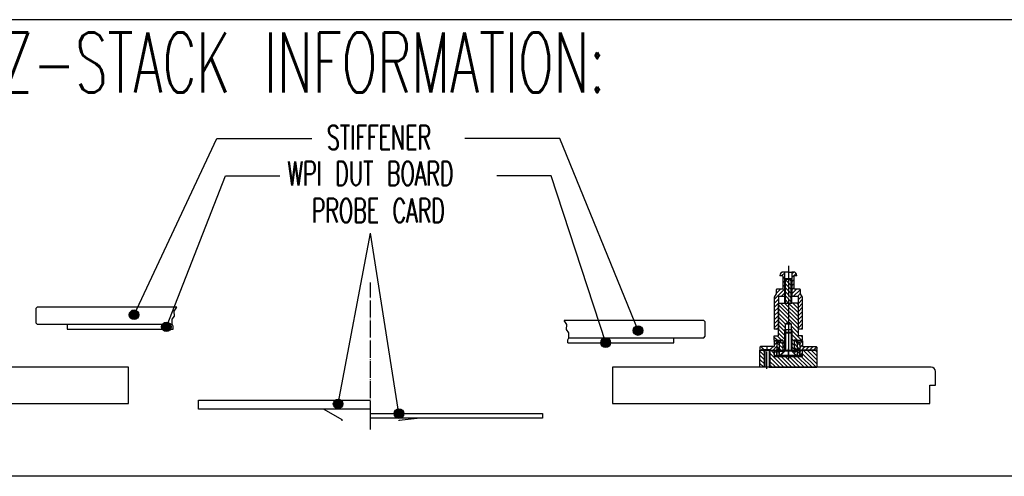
# Model space of a CAD drawing. Extents: x -1765 to 4890, y -3481 to 1222.
# Tile 23 of 98: x 804 to 1494, y -2940 to -2620. Entities that reach past the tile are written whole.
import ezdxf

# ---------------------------------------------------------------- set-up
doc = ezdxf.new("R2010")
doc.units = 0
doc.linetypes.add('DASHED', pattern=[15, 7, -8])
doc.linetypes.add('DOT_CENTER', pattern=[14, 12, -1, 0, -1])
doc.layers.add('08', color=7, linetype='CONTINUOUS')
doc.layers.add('1', color=7, linetype='CONTINUOUS')
doc.styles.add('CONVERTER_1', font='txt.shx', dxfattribs={"width": 0.63})
doc.dimstyles.get("Standard").update_dxf_attribs({"dimtxt": 0.18, "dimasz": 0.18, "dimexe": 0.18, "dimexo": 0.0625, "dimgap": 0.09, "dimtad": 0, "dimtih": 1, "dimtoh": 1, "dimdec": 4, "dimzin": 0, "dimtxsty": 'STANDARD', "dimcen": 0.09, "dimazin": 3, "dimtfac": 1, "dimtdec": 4, "dimtofl": 0, "dimtmove": 0, "dimatfit": 3, "dimtolj": 1, "dimtzin": 0})
pattern_1 = [(-45, (226.8455, -378.7845), (1.4142136, 1.4142136), [])]
pattern_2 = [(315, (16.8455, -1370.6646), (1.4142136, 1.4142136), [])]
pattern_3 = [(45, (16.8455, -1502.6796), (-1.4142136, 1.4142136), [])]
pattern_4 = [(135, (16.8455, -1502.6796), (-1.4142136, -1.4142136), [])]
pattern_5 = [(135, (16.8455, -1502.6796), (-1.4142136, -1.4142136), [])]
pattern_6 = [(45, (16.8455, -1502.6796), (-1.4142136, 1.4142136), [])]
pattern_7 = [(45, (16.8455, -19.7196), (-1.4142136, 1.4142136), [])]

# ---------------------------------------------------------------- blocks, each defined once
blk = doc.blocks.new('TEXT__271', base_point=(-2000, -2800))
at = {"layer": '1', "color": 1, "linetype": 'CONTINUOUS'}
for p, q in [((3700, -2620), (-700, -2620)), ((4800, -2620), (400, -2620))]:
    blk.add_line(p, q, dxfattribs=at)
at = {"layer": '1', "color": 7, "linetype": 'CONTINUOUS'}
blk.add_line((2500, -2940), (400, -2940), dxfattribs=at)
at = {"layer": '1', "color": 7, "style": 'CONVERTER_1', "width": 0.63}
blk.add_text('PROBER SPECIFIC Z-STACK INFORMATION:', height=42, dxfattribs=at).set_placement((447.64, -2670.98))
blk = doc.blocks.new('GUIDE_CP__272', base_point=(1335.5, -2808.3))
at = {"layer": '1', "linetype": 'CONTINUOUS'}
h = blk.add_hatch(dxfattribs=at)
h.set_pattern_fill('USER', color=5, scale=2, angle=315, pattern_type=0)
h.set_pattern_definition(pattern_2)
h.paths.add_polyline_path([(1345.5, -2802.14), (1345.5, -2818.64), (1340.5, -2818.64), (1340.5, -2802.14)])
h = blk.add_hatch(dxfattribs=at)
h.set_pattern_fill('USER', color=5, scale=2, angle=315, pattern_type=0)
h.set_pattern_definition(pattern_2)
h.paths.add_polyline_path([(1350, -2818.64), (1350, -2841.64), (1353, -2841.64), (1353, -2844.64), (1347, -2844.64), (1347, -2852.64), (1346.2, -2852.64), (1345.5, -2851.94), (1345.5, -2837.74), (1345.5, -2837.15), (1345, -2837.15), (1345, -2837.14), (1345, -2833.14), (1343, -2831.69), (1341, -2833.14), (1341, -2837.14), (1340.5, -2837.14), (1340.5, -2851.94), (1339.8, -2852.64), (1339, -2852.64), (1339, -2844.64), (1333, -2844.64), (1333, -2841.64), (1336, -2841.64), (1336, -2818.64), (1340.5, -2818.64), (1345.5, -2818.64)])
at = {"layer": '1', "color": 5, "linetype": 'CONTINUOUS'}
for p, q in [((1341, -2801.64), (1340.5, -2802.14)), ((1345.5, -2802.14), (1340.5, -2802.14)), ((1340.5, -2818.64), (1340.5, -2802.14)), ((1341, -2818.64), (1341, -2801.64)), ((1345, -2801.64), (1341, -2801.64)), ((1345, -2818.64), (1345, -2801.64)), ((1345, -2801.64), (1345.5, -2802.14)), ((1345.5, -2818.64), (1345.5, -2802.14)), ((1336, -2841.64), (1336, -2818.64)), ((1336, -2818.64), (1340.5, -2818.64)), ((1340.5, -2818.64), (1345.5, -2818.64)), ((1350, -2818.64), (1345.5, -2818.64)), ((1350, -2841.64), (1350, -2818.64)), ((1341, -2837.14), (1340.5, -2837.14)), ((1340.5, -2851.94), (1340.5, -2837.14)), ((1341, -2833.14), (1343, -2831.69)), ((1341, -2833.14), (1345, -2833.14)), ((1341, -2837.14), (1341, -2833.14)), ((1341, -2837.14), (1345, -2837.14)), ((1341, -2837.14), (1341, -2839.24)), ((1343, -2831.69), (1345, -2833.14)), ((1345, -2833.14), (1345, -2837.14)), ((1345, -2837.14), (1345, -2837.15)), ((1345, -2837.15), (1345.5, -2837.15)), ((1345, -2837.15), (1345, -2839.24)), ((1345.5, -2837.15), (1345.5, -2837.74)), ((1333, -2841.64), (1336, -2841.64)), ((1333, -2844.64), (1333, -2841.64)), ((1345.5, -2837.74), (1345.5, -2851.94)), ((1353, -2841.64), (1350, -2841.64)), ((1353, -2844.64), (1353, -2841.64)), ((1333, -2844.64), (1339, -2844.64)), ((1339, -2844.64), (1339, -2852.64)), ((1347, -2844.64), (1347, -2852.64)), ((1347, -2844.64), (1353, -2844.64)), ((1339, -2852.64), (1339.8, -2852.64)), ((1339.8, -2852.64), (1340.5, -2851.94)), ((1346.2, -2852.64), (1345.5, -2851.94)), ((1347, -2852.64), (1346.2, -2852.64))]:
    blk.add_line(p, q, dxfattribs=at)
at = {"layer": '1', "color": 5, "linetype": 'DOT_CENTER'}
blk.add_line((1343, -2802.05), (1343, -2854.32), dxfattribs=at)
blk = doc.blocks.new('SCREW_CP__273', base_point=(1337, -2835.54))
at = {"layer": '1', "color": 7, "linetype": 'DOT_CENTER'}
blk.add_line((1343, -2835.04), (1343, -2857.85), dxfattribs=at)
at = {"layer": '1', "color": 7, "linetype": 'CONTINUOUS'}
for p, q in [((1340.5, -2839.74), (1341, -2839.24)), ((1340.5, -2839.74), (1340.5, -2851.44)), ((1345.5, -2839.74), (1340.5, -2839.74)), ((1345, -2839.24), (1341, -2839.24)), ((1341, -2839.24), (1341, -2839.74)), ((1341, -2839.74), (1341, -2851.44)), ((1345.5, -2839.74), (1345, -2839.24)), ((1345, -2839.24), (1345, -2839.74)), ((1345, -2839.74), (1345, -2851.44)), ((1345.5, -2839.74), (1345.5, -2851.44)), ((1337.5, -2855.24), (1340.5, -2852.24)), ((1348.5, -2855.24), (1337.5, -2855.24)), ((1340.5, -2852.24), (1340.5, -2851.44)), ((1341, -2852.24), (1340.5, -2852.24)), ((1341, -2852.24), (1341, -2851.44)), ((1345, -2852.24), (1341, -2852.24)), ((1345, -2852.24), (1345, -2851.44)), ((1345.5, -2852.24), (1345, -2852.24)), ((1345.5, -2851.44), (1345.5, -2852.24)), ((1348.5, -2855.24), (1345.5, -2852.24))]:
    blk.add_line(p, q, dxfattribs=at)
blk = doc.blocks.new('WASHER_CP__274', base_point=(1342.21, -2824.2))
at = {"layer": '1', "linetype": 'CONTINUOUS'}
h = blk.add_hatch(dxfattribs=at)
h.set_pattern_fill('USER', color=3, scale=2, angle=45, pattern_type=0)
h.set_pattern_definition(pattern_3)
h.paths.add_polyline_path([(1339.8, -2852.94), (1339.8, -2852.64), (1336.6, -2852.64), (1336.6, -2855.44), (1337.3, -2855.44)])
h = blk.add_hatch(dxfattribs=at)
h.set_pattern_fill('USER', color=3, scale=2, angle=45, pattern_type=0)
h.set_pattern_definition(pattern_3)
h.paths.add_polyline_path([(1349.4, -2852.64), (1346.2, -2852.64), (1346.2, -2852.94), (1348.7, -2855.44), (1349.4, -2855.44)])
at = {"layer": '1', "color": 3, "linetype": 'CONTINUOUS'}
for p, q in [((1339.8, -2852.64), (1336.6, -2852.64)), ((1336.6, -2852.64), (1336.6, -2855.44)), ((1336.6, -2855.44), (1337.3, -2855.44)), ((1339.8, -2852.94), (1337.3, -2855.44)), ((1337.3, -2855.44), (1348.7, -2855.44)), ((1339.9, -2852.64), (1339.8, -2852.64)), ((1339.8, -2852.64), (1339.8, -2852.94)), ((1346.2, -2852.64), (1346, -2852.64)), ((1349.4, -2852.64), (1346.2, -2852.64)), ((1346.2, -2852.64), (1346.2, -2852.94)), ((1348.7, -2855.44), (1346.2, -2852.94)), ((1348.7, -2855.44), (1349.4, -2855.44)), ((1349.4, -2852.64), (1349.4, -2855.44))]:
    blk.add_line(p, q, dxfattribs=at)
at = {"layer": '1', "color": 1, "linetype": 'DOT_CENTER'}
blk.add_line((1343, -2852.09), (1343, -2857.13), dxfattribs=at)
blk = doc.blocks.new('SLEEVE_CP__275', base_point=(1342.02, -2804.19))
at = {"layer": '1', "linetype": 'CONTINUOUS'}
h = blk.add_hatch(dxfattribs=at)
h.set_pattern_fill('USER', color=4, scale=2, angle=135, pattern_type=0)
h.set_pattern_definition(pattern_4)
h.paths.add_polyline_path([(1336.5, -2855.54), (1336.5, -2851.14), (1335, -2851.14), (1335, -2855.54)])
h = blk.add_hatch(dxfattribs=at)
h.set_pattern_fill('USER', color=4, scale=2, angle=135, pattern_type=0)
h.set_pattern_definition(pattern_4)
h.paths.add_polyline_path([(1351, -2855.54), (1351, -2851.14), (1349.5, -2851.14), (1349.5, -2855.54)])
at = {"layer": '1', "color": 1, "linetype": 'DOT_CENTER'}
blk.add_line((1343, -2856.48), (1343, -2850.58), dxfattribs=at)
at = {"layer": '1', "color": 4, "linetype": 'CONTINUOUS'}
for p, q in [((1335, -2855.54), (1335, -2851.14)), ((1336.5, -2851.14), (1335, -2851.14)), ((1336.5, -2855.54), (1335, -2855.54)), ((1337, -2851.14), (1336.5, -2851.14)), ((1349.5, -2855.54), (1336.5, -2855.54)), ((1349.5, -2851.14), (1349, -2851.14)), ((1351, -2851.14), (1349.5, -2851.14)), ((1351, -2855.54), (1349.5, -2855.54)), ((1351, -2855.54), (1351, -2851.14))]:
    blk.add_line(p, q, dxfattribs=at)
at = {"layer": '1', "color": 4, "linetype": 'DASHED'}
for p, q in [((1336.5, -2855.54), (1336.5, -2851.14)), ((1349.5, -2855.54), (1349.5, -2851.14))]:
    blk.add_line(p, q, dxfattribs=at)
blk = doc.blocks.new('BALLHEAD_CP__276', base_point=(1335, -2843.93))
at = {"layer": '1', "linetype": 'CONTINUOUS'}
h = blk.add_hatch(dxfattribs=at)
h.set_pattern_fill('USER', color=1, scale=2, angle=135, pattern_type=0)
h.set_pattern_definition(pattern_5)
edge = h.paths.add_edge_path()
edge.add_arc((1343, -2848.64), 6.5, 517.38014, 202.61986, ccw=False)
edge.add_line((1337, -2846.14), (1335.5, -2846.14))
edge.add_line((1335.5, -2846.14), (1335, -2846.64))
edge.add_line((1335, -2846.64), (1335, -2850.64))
edge.add_line((1335, -2850.64), (1335.5, -2851.14))
edge.add_line((1335.5, -2851.14), (1337, -2851.14))
h = blk.add_hatch(dxfattribs=at)
h.set_pattern_fill('USER', color=1, scale=2, angle=135, pattern_type=0)
h.set_pattern_definition(pattern_5)
edge = h.paths.add_edge_path()
edge.add_line((1339, -2852.64), (1339, -2844.64))
edge.add_line((1339, -2844.64), (1337.88, -2844.64))
edge.add_arc((1343, -2848.64), 6.5, 142.02013, 157.38014)
edge.add_arc((1343, -2848.64), 6.5, 157.38014, -157.38014)
edge.add_arc((1343, -2848.64), 6.5, -157.38014, -142.02013)
edge.add_line((1337.88, -2852.64), (1339, -2852.64))
h = blk.add_hatch(dxfattribs=at)
h.set_pattern_fill('USER', color=1, scale=2, angle=135, pattern_type=0)
h.set_pattern_definition(pattern_5)
edge = h.paths.add_edge_path()
edge.add_arc((1343, -2848.64), 6.5, -37.97987, -22.61986)
edge.add_arc((1343, -2848.64), 6.5, -22.61986, 22.61986)
edge.add_arc((1343, -2848.64), 6.5, 22.61986, 37.97987)
edge.add_line((1348.12, -2844.64), (1347, -2844.64))
edge.add_line((1347, -2844.64), (1347, -2852.64))
edge.add_line((1347, -2852.64), (1348.12, -2852.64))
h = blk.add_hatch(dxfattribs=at)
h.set_pattern_fill('USER', color=1, scale=2, angle=135, pattern_type=0)
h.set_pattern_definition(pattern_5)
edge = h.paths.add_edge_path()
edge.add_line((1350.5, -2851.14), (1351, -2850.64))
edge.add_line((1351, -2850.64), (1351, -2846.64))
edge.add_line((1351, -2846.64), (1350.5, -2846.14))
edge.add_line((1350.5, -2846.14), (1349, -2846.14))
edge.add_arc((1343, -2848.64), 6.5, 337.38014, 382.61986, ccw=False)
edge.add_line((1349, -2851.14), (1350.5, -2851.14))
at = {"layer": '1', "color": 1, "linetype": 'DOT_CENTER'}
blk.add_line((1343, -2843.93), (1343, -2853.75), dxfattribs=at)
at = {"layer": '1', "color": 1, "linetype": 'CONTINUOUS'}
for p, q in [((1335.5, -2846.14), (1335, -2846.64)), ((1335, -2846.64), (1335, -2850.64)), ((1335, -2850.64), (1335.5, -2851.14)), ((1337, -2846.14), (1335.5, -2846.14)), ((1339, -2844.64), (1337.88, -2844.64)), ((1339, -2844.64), (1339, -2852.64)), ((1347, -2844.64), (1347, -2852.64)), ((1348.12, -2844.64), (1347, -2844.64)), ((1349, -2846.14), (1350.5, -2846.14)), ((1350.5, -2846.14), (1351, -2846.64)), ((1351, -2850.64), (1350.5, -2851.14)), ((1351, -2846.64), (1351, -2850.64)), ((1335.5, -2851.14), (1337, -2851.14)), ((1339, -2852.64), (1337.88, -2852.64)), ((1348.12, -2852.64), (1347, -2852.64)), ((1350.5, -2851.14), (1349, -2851.14))]:
    blk.add_line(p, q, dxfattribs=at)
for start, end in [(157.38014, -157.38014), (142.02013, 157.38014), (22.61986, 37.97987), (-22.61986, 22.61986), (-157.38014, -142.02013), (-37.97987, -22.61986)]:
    blk.add_arc((1343, -2848.64), 6.5, start, end, dxfattribs=at)
blk = doc.blocks.new('FLANGE_CP__277', base_point=(1330.35, -2793.07))
at = {"layer": '1', "linetype": 'CONTINUOUS'}
h = blk.add_hatch(dxfattribs=at)
h.set_pattern_fill('USER', color=6, scale=2, angle=45, pattern_type=0)
h.set_pattern_definition(pattern_6)
h.paths.add_polyline_path([(1323.65, -2849.04), (1325.75, -2851.14), (1325.75, -2851.54), (1323.5, -2851.54), (1323, -2851.04), (1323, -2849.54), (1323.5, -2849.04)])
h = blk.add_hatch(dxfattribs=at)
h.set_pattern_fill('USER', color=6, scale=2, angle=45, pattern_type=0)
h.set_pattern_definition(pattern_6)
h.paths.add_polyline_path([(1335, -2846.14), (1335, -2855.54), (1334, -2855.54), (1333, -2854.54), (1333, -2851.54), (1330.25, -2851.54), (1330.25, -2851.14), (1332.35, -2849.04), (1333, -2849.04), (1333, -2845.14), (1336.5, -2845.14), (1336.5, -2846.14)])
h = blk.add_hatch(dxfattribs=at)
h.set_pattern_fill('USER', color=6, scale=2, angle=45, pattern_type=0)
h.set_pattern_definition(pattern_6)
h.paths.add_polyline_path([(1363, -2849.54), (1363, -2851.04), (1362.5, -2851.54), (1353, -2851.54), (1353, -2854.54), (1352, -2855.54), (1351, -2855.54), (1351, -2846.14), (1349.5, -2846.14), (1349.5, -2845.14), (1353, -2845.14), (1353, -2849.04), (1362.5, -2849.04)])
at = {"layer": '1', "color": 6, "linetype": 'DOT_CENTER'}
for p, q in [((1343, -2843.1), (1343, -2857.34)), ((1323, -2849.54), (1323.5, -2849.04)), ((1328, -2848.79), (1328, -2851.94))]:
    blk.add_line(p, q, dxfattribs=at)
at = {"layer": '1', "color": 6, "linetype": 'CONTINUOUS'}
for p, q in [((1323, -2849.54), (1323, -2851.04)), ((1323, -2851.04), (1323.5, -2851.54)), ((1323.65, -2849.04), (1323.5, -2849.04)), ((1332.35, -2849.04), (1323.65, -2849.04)), ((1325.75, -2851.14), (1323.65, -2849.04)), ((1332.35, -2849.04), (1330.25, -2851.14)), ((1332.35, -2849.04), (1333, -2849.04)), ((1333, -2845.14), (1336.5, -2845.14)), ((1333, -2845.14), (1333, -2849.04)), ((1335, -2846.14), (1335, -2855.54)), ((1336.5, -2846.14), (1335, -2846.14)), ((1336.5, -2846.14), (1336.5, -2845.14)), ((1349.5, -2846.14), (1349.5, -2845.14)), ((1349.5, -2845.14), (1353, -2845.14)), ((1349.5, -2846.14), (1351, -2846.14)), ((1351, -2846.14), (1351, -2855.54)), ((1353, -2845.14), (1353, -2849.04)), ((1353, -2849.04), (1362.5, -2849.04)), ((1363, -2849.54), (1362.5, -2849.04)), ((1363, -2851.04), (1362.5, -2851.54)), ((1363, -2849.54), (1363, -2851.04)), ((1323.5, -2851.54), (1325.75, -2851.54)), ((1325.75, -2851.14), (1330.25, -2851.14)), ((1325.75, -2851.54), (1325.75, -2851.14)), ((1325.75, -2851.54), (1330.25, -2851.54)), ((1330.25, -2851.14), (1330.25, -2851.54)), ((1330.25, -2851.54), (1333, -2851.54)), ((1333, -2854.54), (1333, -2851.54)), ((1333, -2854.54), (1334, -2855.54)), ((1334, -2855.54), (1335, -2855.54)), ((1335, -2855.54), (1351, -2855.54)), ((1351, -2855.54), (1352, -2855.54)), ((1353, -2854.54), (1352, -2855.54)), ((1362.5, -2851.54), (1353, -2851.54)), ((1353, -2854.54), (1353, -2851.54))]:
    blk.add_line(p, q, dxfattribs=at)
blk = doc.blocks.new('CATCHPIN__278', base_point=(1329.01, -2753.7))
at = {"layer": '1', "linetype": 'CONTINUOUS'}
h = blk.add_hatch(dxfattribs=at)
h.set_pattern_fill('USER', color=1, scale=2, angle=45, pattern_type=0)
h.set_pattern_definition(pattern_7)
edge = h.paths.add_edge_path()
edge.add_line((1334.9, -2808.86), (1339, -2808.86))
edge.add_line((1339, -2808.86), (1339, -2799.56))
edge.add_line((1339, -2799.56), (1337.2, -2799.56))
edge.add_line((1337.2, -2799.56), (1337, -2799.36))
edge.add_arc((1339.5, -2799.36), 2.5, 450, 540, ccw=False)
edge.add_line((1339.5, -2796.86), (1340.5, -2796.86))
edge.add_line((1340.5, -2796.86), (1340.5, -2813.96))
edge.add_line((1340.5, -2813.96), (1336, -2813.96))
edge.add_line((1336, -2813.96), (1336, -2814.76))
edge.add_line((1336, -2814.76), (1336, -2836.96))
edge.add_line((1336, -2836.96), (1333, -2836.96))
edge.add_line((1333, -2836.96), (1333, -2814.79))
edge.add_arc((1333.5, -2814.79), 0.5, 510, 540, ccw=False)
edge.add_line((1333.07, -2814.54), (1334.4, -2812.23))
edge.add_line((1334.4, -2812.23), (1334.4, -2809.36))
edge.add_arc((1334.9, -2809.36), 0.5, 450, 540, ccw=False)
h = blk.add_hatch(dxfattribs=at)
h.set_pattern_fill('USER', color=1, scale=2, angle=45, pattern_type=0)
h.set_pattern_definition(pattern_7)
edge = h.paths.add_edge_path()
edge.add_line((1351.1, -2808.86), (1347, -2808.86))
edge.add_line((1347, -2808.86), (1347, -2799.56))
edge.add_line((1347, -2799.56), (1348.8, -2799.56))
edge.add_line((1348.8, -2799.56), (1349, -2799.36))
edge.add_arc((1346.5, -2799.36), 2.5, 0, 90)
edge.add_line((1346.5, -2796.86), (1345.5, -2796.86))
edge.add_line((1345.5, -2796.86), (1345.5, -2813.96))
edge.add_line((1345.5, -2813.96), (1350, -2813.96))
edge.add_line((1350, -2813.96), (1350, -2814.76))
edge.add_line((1350, -2814.76), (1350, -2836.96))
edge.add_line((1350, -2836.96), (1353, -2836.96))
edge.add_line((1353, -2836.96), (1353, -2814.79))
edge.add_arc((1352.5, -2814.79), 0.5, 0, 30)
edge.add_line((1352.93, -2814.54), (1351.6, -2812.23))
edge.add_line((1351.6, -2812.23), (1351.6, -2809.36))
edge.add_arc((1351.1, -2809.36), 0.5, 0, 90)
at = {"layer": '1', "color": 7, "linetype": 'DOT_CENTER'}
for p, q in [((1343, -2792.45), (1343, -2796.86)), ((1343, -2796.86), (1343, -2813.38)), ((1343, -2825.4), (1343, -2836.43))]:
    blk.add_line(p, q, dxfattribs=at)
at = {"layer": '1', "color": 7, "linetype": 'CONTINUOUS'}
for p, q in [((1337.2, -2799.56), (1337, -2799.36)), ((1339, -2799.56), (1337.2, -2799.56)), ((1339, -2799.56), (1339, -2808.86)), ((1340.5, -2796.86), (1339.5, -2796.86)), ((1340.5, -2813.96), (1340.5, -2796.86)), ((1343, -2796.86), (1340.5, -2796.86)), ((1343, -2796.86), (1345.5, -2796.86)), ((1346.5, -2796.86), (1345.5, -2796.86)), ((1345.5, -2796.86), (1345.5, -2813.96)), ((1348.8, -2799.56), (1347, -2799.56)), ((1347, -2808.86), (1347, -2799.56)), ((1349, -2799.36), (1348.8, -2799.56)), ((1334.4, -2809.36), (1334.4, -2812.23)), ((1339, -2808.86), (1334.9, -2808.86)), ((1339, -2808.86), (1339, -2808.86)), ((1339, -2808.86), (1339, -2808.86)), ((1339, -2808.86), (1339, -2808.86)), ((1339, -2808.86), (1339, -2808.86)), ((1351.1, -2808.86), (1347, -2808.86)), ((1347, -2808.86), (1347, -2808.86)), ((1347, -2808.86), (1347, -2808.86)), ((1347, -2808.86), (1347, -2808.86)), ((1347, -2808.86), (1347, -2808.86)), ((1351.6, -2812.23), (1351.6, -2809.36)), ((1333, -2814.79), (1333, -2836.96)), ((1334.4, -2812.23), (1333.07, -2814.54)), ((1340.5, -2813.96), (1336, -2813.96)), ((1336, -2813.96), (1336, -2814.76)), ((1336, -2814.76), (1336, -2836.96)), ((1350, -2813.96), (1345.5, -2813.96)), ((1350, -2814.76), (1350, -2813.96)), ((1350, -2836.96), (1350, -2814.76)), ((1352.93, -2814.54), (1351.6, -2812.23)), ((1353, -2836.96), (1353, -2814.79)), ((1336, -2836.96), (1333, -2836.96)), ((1353, -2836.96), (1350, -2836.96))]:
    blk.add_line(p, q, dxfattribs=at)
for centre, radius, start, end in [((1339.5, -2799.36), 2.5, 90, 180), ((1346.5, -2799.36), 2.5, 0, 90), ((1334.9, -2809.36), 0.5, 90, 180), ((1351.1, -2809.36), 0.5, 0, 90), ((1333.5, -2814.79), 0.5, 150, 180), ((1352.5, -2814.79), 0.5, 0, 30)]:
    blk.add_arc(centre, radius, start, end, dxfattribs=at)
blk = doc.blocks.new('CATCH_PIN_ASSY1__279', base_point=(1315.27, -2794.13))
at = {"layer": '1'}
for name, p in [('CATCHPIN__278', (1329.01, -2753.7)), ('GUIDE_CP__272', (1335.5, -2808.3)), ('SCREW_CP__273', (1337, -2835.54)), ('FLANGE_CP__277', (1330.35, -2793.07)), ('BALLHEAD_CP__276', (1335, -2843.93)), ('SLEEVE_CP__275', (1342.02, -2804.19)), ('WASHER_CP__274', (1342.21, -2824.2))]:
    blk.add_blockref(name, p, dxfattribs=at)
blk = doc.blocks.new('PIN_ASSY1__280', base_point=(663, -2794.39))
at = {"layer": '1', "linetype": 'CONTINUOUS'}
h = blk.add_hatch(dxfattribs=at)
h.set_pattern_fill('USER', color=5, scale=2, angle=-45, pattern_type=0)
h.set_pattern_definition(pattern_1)
h.paths.add_polyline_path([(1326.4, -2863.54), (1323.81, -2863.54), (1323, -2863.54), (1323, -2851.54), (1326.4, -2851.54)])
h = blk.add_hatch(dxfattribs=at)
h.set_pattern_fill('USER', color=5, scale=2, angle=-45, pattern_type=0)
h.set_pattern_definition(pattern_1)
h.paths.add_polyline_path([(1363, -2863.54), (1329.6, -2863.54), (1329.6, -2851.54), (1333, -2851.54), (1333, -2855.94), (1353, -2855.94), (1353, -2851.54), (1363, -2851.54)])
at = {"layer": '1', "color": 5, "linetype": 'DOT_CENTER'}
blk.add_line((1328, -2864.58), (1328, -2850.86), dxfattribs=at)
at = {"layer": '1', "color": 5, "linetype": 'CONTINUOUS'}
for p, q in [((1323, -2863.54), (1323, -2851.54)), ((1323, -2851.54), (1326.4, -2851.54)), ((1326, -2851.54), (1326, -2863.54)), ((1326.4, -2851.54), (1329.6, -2851.54)), ((1326.4, -2851.54), (1326.4, -2863.54)), ((1329.6, -2851.54), (1329.6, -2863.54)), ((1329.6, -2851.54), (1333, -2851.54)), ((1330, -2851.54), (1330, -2863.54)), ((1333, -2851.54), (1333, -2855.94)), ((1333, -2851.54), (1353, -2851.54)), ((1333, -2855.94), (1353, -2855.94)), ((1353, -2855.94), (1353, -2851.54)), ((1353, -2851.54), (1363, -2851.54)), ((1363, -2851.54), (1363, -2863.54)), ((1326.4, -2863.54), (1323, -2863.54)), ((1329.6, -2863.54), (1326.4, -2863.54)), ((1329.6, -2863.54), (1363, -2863.54))]:
    blk.add_line(p, q, dxfattribs=at)
at = {"layer": '1'}
blk.add_blockref('CATCH_PIN_ASSY1__279', (1315.27, -2794.13), dxfattribs=at)
blk = doc.blocks.new('TEL', base_point=(530.314, -2931.795))
at = {"layer": '1'}
h = blk.add_hatch(color=1, dxfattribs=at)
edge = h.paths.add_edge_path()
edge.add_arc((884.249, -2826.779), 3.36, -180, 180)
h = blk.add_hatch(color=1, dxfattribs=at)
edge = h.paths.add_edge_path()
edge.add_arc((906.907, -2835.276), 3.36, -180, 180)
h = blk.add_hatch(color=1, dxfattribs=at)
edge = h.paths.add_edge_path()
edge.add_arc((1237.587, -2837.859), 3.36, -180, 180)
h = blk.add_hatch(color=1, dxfattribs=at)
edge = h.paths.add_edge_path()
edge.add_arc((1214.929, -2846.356), 3.36, -180, 180)
h = blk.add_hatch(color=1, dxfattribs=at)
edge = h.paths.add_edge_path()
edge.add_arc((1027.303, -2889.29), 3.36, -180, 180)
h = blk.add_hatch(color=1, dxfattribs=at)
edge = h.paths.add_edge_path()
edge.add_arc((1069.976, -2896.056), 3.36, -180, 180)
at = {"layer": '08', "color": 6, "linetype": 'CONTINUOUS'}
for p, q in [((816.262, -2821.386), (815.262, -2822.386)), ((815.262, -2822.386), (815.262, -2832.386)), ((914.238, -2821.386), (816.262, -2821.386)), ((815.262, -2832.386), (816.262, -2833.386)), ((816.262, -2833.386), (910.896, -2833.386)), ((837.395, -2833.386), (837.395, -2836.886)), ((837.395, -2836.886), (911.713, -2836.886)), ((1283.738, -2830.856), (1185.762, -2830.856)), ((1284.738, -2831.856), (1283.738, -2830.856)), ((1284.738, -2841.856), (1284.738, -2831.856)), ((1189.104, -2842.856), (1283.738, -2842.856)), ((1262.605, -2846.356), (1262.605, -2842.856)), ((1283.738, -2842.856), (1284.738, -2841.856)), ((1188.287, -2846.356), (1262.605, -2846.356)), ((880.253, -2863.536), (656.87, -2863.536)), ((1220.831, -2863.536), (1219.747, -2863.536)), ((1443.13, -2863.536), (1220.831, -2863.536)), ((1446.178, -2876.236), (1446.178, -2866.584)), ((1442.114, -2888.936), (1442.114, -2876.236)), ((1442.114, -2876.236), (1446.178, -2876.236)), ((657.886, -2888.936), (880.253, -2888.936)), ((1219.747, -2888.936), (1442.114, -2888.936))]:
    blk.add_line(p, q, dxfattribs=at)
for points in [[(911.713, -2836.886), (911.713, -2834.836), (911.713, -2834.836), (910.896, -2833.386), (910.896, -2833.386), (910.896, -2829.937), (910.896, -2829.937), (912.53, -2827.759), (912.53, -2827.759), (912.258, -2824.221), (912.258, -2824.221), (914.238, -2821.386)], [(1188.287, -2846.356), (1188.287, -2844.306), (1188.287, -2844.306), (1189.104, -2842.856), (1189.104, -2842.856), (1189.104, -2839.407), (1189.104, -2839.407), (1187.47, -2837.229), (1187.47, -2837.229), (1187.742, -2833.691), (1187.742, -2833.691), (1185.762, -2830.856)]]:
    blk.add_lwpolyline(points, dxfattribs=at)
blk.add_arc((1443.13, -2866.584), 3.048, 0, 90, dxfattribs=at)
at = {"layer": '1', "color": 4, "linetype": 'DOT_CENTER'}
for p, q in [((1050, -2899.236), (1050, -2804.159)), ((1050, -2907.159), (1050, -2899.236))]:
    blk.add_line(p, q, dxfattribs=at)
at = {"layer": '1', "color": 6, "linetype": 'CONTINUOUS'}
for p, q in [((880.253, -2888.936), (880.253, -2863.536)), ((1219.747, -2863.536), (1219.747, -2888.936))]:
    blk.add_line(p, q, dxfattribs=at)
at = {"layer": '1', "color": 4, "linetype": 'CONTINUOUS'}
for p, q in [((929.4, -2892.936), (929.4, -2886.586)), ((929.4, -2886.586), (1050, -2886.586)), ((1017.356, -2892.936), (929.4, -2892.936)), ((1050, -2892.936), (1017.356, -2892.936)), ((1017.356, -2892.936), (1030, -2900.236)), ((1050, -2896.056), (1170.6, -2896.056)), ((1170.6, -2899.236), (1050, -2899.236)), ((1070, -2900.636), (1082.644, -2899.236)), ((1170.6, -2896.056), (1170.6, -2899.236)), ((1030, -2900.236), (1030, -2901.236)), ((1070, -2901.236), (1070, -2900.636))]:
    blk.add_line(p, q, dxfattribs=at)
at = {"layer": '1', "color": 1}
for centre in [(884.249, -2826.779), (906.907, -2835.276), (1237.587, -2837.859), (1214.929, -2846.356), (1027.303, -2889.29), (1069.976, -2896.056)]:
    blk.add_circle(centre, 3.36, dxfattribs=at)
at = {"layer": '1'}
blk.add_blockref('PIN_ASSY1__280', (663, -2794.386), dxfattribs=at)
at = {"layer": '1', "color": 1, "style": 'CONVERTER_1', "width": 0.63}
for s, p in [('STIFFENER', (1019.484, -2710.963)), ('WPI DUT BOARD', (991.837, -2736.169)), ('PROBE CARD', (1008.837, -2762.169))]:
    blk.add_text(s, height=16.8, dxfattribs=at).set_placement(p)
at = {"layer": '1', "color": 1, "linetype": 'CONTINUOUS', "has_arrowhead": 0}
for points in [[(884.249, -2826.779), (942.183, -2703.214), (1008.912, -2703.214)], [(1237.587, -2837.859), (1182.817, -2703.214), (1116.088, -2703.214)], [(906.907, -2835.276), (948.42, -2729.332), (986.467, -2729.332)], [(1214.929, -2846.356), (1176.58, -2729.332), (1138.533, -2729.332)], [(1027.303, -2889.29), (1050, -2769.62)], [(1069.976, -2896.056), (1050, -2769.62)]]:
    blk.add_leader(points, dimstyle='Standard', dxfattribs=at)

msp = doc.modelspace()

# ---------------------------------------------------------------- block references
at = {"layer": '1'}
for name, p in [('TEXT__271', (-2000, -2800)), ('TEL', (530.31, -2931.79))]:
    msp.add_blockref(name, p, dxfattribs=at)

doc.saveas('drawing.dxf')
